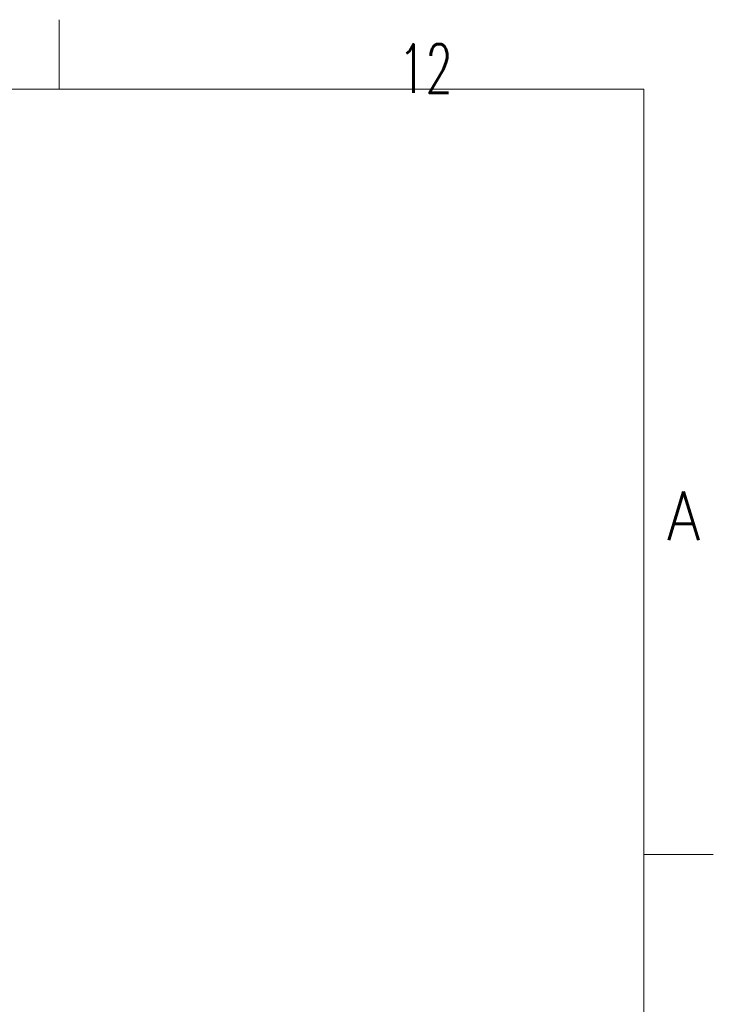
# Model space of a CAD drawing. Header units: inches. Extents: x 0 to 17820, y -10 to 12600.
# Tile 117 of 117: x 16325 to 17820, y 10477 to 12600. Entities that reach past the tile are written whole.
import ezdxf

# ---------------------------------------------------------------- set-up
doc = ezdxf.new("R2010")
doc.units = ezdxf.units.IN
doc.layers.add('210', color=7, linetype='Continuous', true_color=0xffffff)
doc.styles.add('latin_extended', font='simplex.shx')

msp = doc.modelspace()

# ---------------------------------------------------------------- linework, layer by layer
at = {"layer": '210', "color": 7, "linetype": 'Continuous', "lineweight": 18}
for p, q in [((16410, 12450), (16410, 12600)), ((150, 12450), (17670, 12450)), ((17670, 150), (17670, 12450)), ((17820, 10800), (17670, 10800))]:
    msp.add_line(p, q, dxfattribs=at)

# ---------------------------------------------------------------- texts
at = {"layer": '210', "color": 211, "linetype": 'Continuous', "lineweight": 18, "char_height": 105, "attachment_point": 7, "line_spacing_factor": 0.963855, "style": 'latin_extended'}
for s, insert in [('\\W0.6453;12', (17141.496, 12441.977)), ('\\W0.8818;A', (17720.332, 11477.733))]:
    msp.add_mtext(s, dxfattribs=dict(at, insert=insert))

doc.saveas('drawing.dxf')
